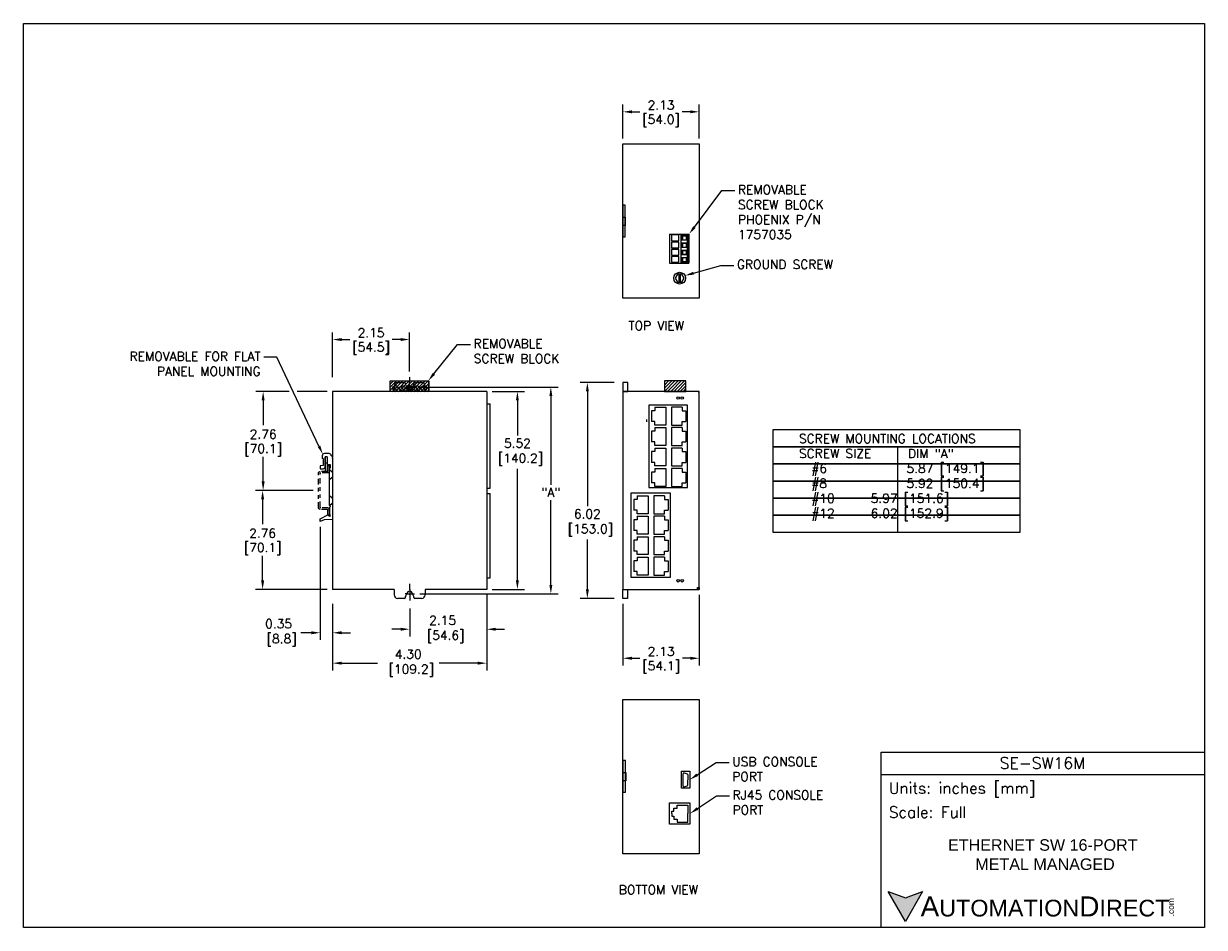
# Model space of a CAD drawing. Extents: x 883.4 to 916.3, y -10.8 to 14.4.
import ezdxf
from ezdxf import colors
from ezdxf.entities.mleader import LeaderData, LeaderLine
from ezdxf.math import Vec2, Vec3

# ---------------------------------------------------------------- set-up
doc = ezdxf.new("R2010")
doc.units = 0
doc.header["$LTSCALE"] = 0.25
doc.header["$MEASUREMENT"] = 0
for name, pattern in [('CENTER', [2, 1.25, -0.25, 0.25, -0.25]), ('HIDDEN', [0.375, 0.25, -0.125]), ('PHANTOM2', [1.25, 0.625, -0.125, 0.125, -0.125, 0.125, -0.125])]:
    doc.linetypes.add(name, pattern=pattern)
doc.layers.get('0').update_dxf_attribs({"linetype": 'CONTINUOUS'})
doc.layers.get('DEFPOINTS').update_dxf_attribs({"linetype": 'CONTINUOUS'})
for name, color, linetype in [('CENTER', 40, 'CENTER'), ('dim', 140, 'CONTINUOUS'), ('dim @ 1', 140, 'CONTINUOUS'), ('HIDDEN', 102, 'HIDDEN'), ('PHANTOM', 130, 'PHANTOM2'), ('SCREW', 9, 'CONTINUOUS'), ('TEXT', 140, 'CONTINUOUS')]:
    doc.layers.add(name, color=color, linetype=linetype)
doc.styles.add('\\M+2ABAC\\M+2A6A11', font='txt')
doc.styles.add('ROMANS', font='romans.shx')
doc.styles.get("Standard").update_dxf_attribs({"font": 'romans.shx'})
doc.dimstyles.get("Standard").update_dxf_attribs({"dimtxt": 0.25, "dimasz": 0.25, "dimexe": 0.2, "dimexo": 0.15, "dimgap": 0.0625, "dimtad": 0, "dimtih": 1, "dimtoh": 1, "dimzin": 0, "dimdsep": 46, "dimtxsty": 'Standard', "dimcen": -0.1, "dimadec": 0, "dimazin": 0, "dimtfac": 1, "dimtofl": 0, "dimtmove": 0, "dimatfit": 3, "dimfxl": 0, "dimtolj": 1, "dimtzin": 0, "dimarcsym": 0})

# ---------------------------------------------------------------- blocks, each defined once
blk = doc.blocks.new('DINRAIL')
at = {"layer": 'PHANTOM'}
for p, q in [((26.116, 9.755), (26.156, 9.755)), ((26.116, 9.595), (26.116, 9.755)), ((26.156, 9.615), (26.156, 9.755)), ((26.156, 9.555), (26.356, 9.555)), ((26.176, 9.595), (26.376, 9.595)), ((26.416, 8.58), (26.416, 9.555)), ((26.376, 8.6), (26.376, 9.535)), ((26.156, 8.58), (26.356, 8.58)), ((26.116, 8.38), (26.116, 8.54)), ((26.116, 8.38), (26.156, 8.38)), ((26.156, 8.38), (26.156, 8.52)), ((26.176, 8.54), (26.376, 8.54))]:
    blk.add_line(p, q, dxfattribs=at)
for centre, radius, start, end in [((26.156, 9.595), 0.04, 180, 270), ((26.176, 9.615), 0.02, 180, 270), ((26.356, 9.535), 0.02, 0, 90), ((26.376, 9.555), 0.04, 0, 90), ((26.156, 8.54), 0.04, 90, 180), ((26.356, 8.6), 0.02, 270, 0), ((26.376, 8.58), 0.04, 270, 0), ((26.176, 8.52), 0.02, 90, 180)]:
    blk.add_arc(centre, radius, start, end, dxfattribs=at)
blk = doc.blocks.new('A$C55AD4271')
at = {"layer": 'PHANTOM'}
blk.add_blockref('DINRAIL', (-26.116, -8.38, -0.007), dxfattribs=at)
blk = doc.blocks.new('*X1')
at = {"color": 0}
for p, q in [((19.086, 21.071), (19.348, 21.332)), ((19.086, 21.159), (19.259, 21.332)), ((19.086, 21.247), (19.171, 21.332)), ((19.136, 21.032), (19.436, 21.332)), ((19.224, 21.032), (19.524, 21.332)), ((19.313, 21.032), (19.613, 21.332)), ((19.401, 21.032), (19.701, 21.332)), ((19.49, 21.032), (19.79, 21.332)), ((19.578, 21.032), (19.878, 21.332)), ((19.666, 21.032), (19.966, 21.332)), ((19.755, 21.032), (20.055, 21.332)), ((19.843, 21.032), (20.143, 21.332)), ((19.932, 21.032), (20.158, 21.259)), ((20.02, 21.032), (20.158, 21.17)), ((20.108, 21.032), (20.158, 21.082))]:
    blk.add_line(p, q, dxfattribs=at)
blk = doc.blocks.new('*X2')
at = {"color": 0}
for p, q in [((14.543, 21.118), (14.758, 21.332)), ((14.543, 21.206), (14.669, 21.332)), ((14.543, 21.295), (14.581, 21.332)), ((14.546, 21.032), (14.846, 21.332)), ((14.634, 21.032), (14.934, 21.332)), ((14.723, 21.032), (15.023, 21.332)), ((14.811, 21.032), (15.111, 21.332)), ((14.899, 21.032), (15.143, 21.276)), ((14.988, 21.032), (15.143, 21.188)), ((15.076, 21.032), (15.143, 21.099))]:
    blk.add_line(p, q, dxfattribs=at)
blk = doc.blocks.new('*D6')
at = {"layer": 'DEFPOINTS', "color": 0}
for p in [(896.281, -1.372, -0.022), (894.131, -1.753, -0.022), (896.281, -2.484)]:
    blk.add_point(p, dxfattribs=at)
at = {"layer": 'dim', "color": 0, "lineweight": -2}
for p, q in [((896.281, -1.522), (896.281, -2.684)), ((894.131, -1.903), (894.131, -2.684)), ((893.881, -2.484), (893.631, -2.484)), ((896.531, -2.484), (896.781, -2.484))]:
    blk.add_line(p, q, dxfattribs=at)
at = {"layer": 'dim', "color": 0}
for points in [[(893.881, -2.442), (893.881, -2.525), (894.131, -2.484)], [(896.531, -2.442), (896.531, -2.525), (896.281, -2.484)]]:
    blk.add_solid(points, dxfattribs=at)
at = {"layer": 'dim', "color": 0, "insert": (895.05, -2.484), "char_height": 0.25, "attachment_point": 5}
blk.add_mtext('\\A1;2.15\\P [54.6]', dxfattribs=at)
blk = doc.blocks.new('*D7')
at = {"layer": 'DEFPOINTS', "color": 0}
for p in [(891.981, -1.622, -0.022), (896.281, -1.372, -0.022), (891.981, -3.43)]:
    blk.add_point(p, dxfattribs=at)
at = {"layer": 'dim', "color": 0, "lineweight": -2}
for p, q in [((896.281, -1.522), (896.281, -3.63)), ((891.981, -1.772), (891.981, -3.63)), ((892.231, -3.43), (893.23, -3.43)), ((896.031, -3.43), (894.95, -3.43))]:
    blk.add_line(p, q, dxfattribs=at)
at = {"layer": 'dim', "color": 0}
for points in [[(892.231, -3.388), (892.231, -3.471), (891.981, -3.43)], [(896.031, -3.388), (896.031, -3.471), (896.281, -3.43)]]:
    blk.add_solid(points, dxfattribs=at)
at = {"layer": 'dim', "color": 0, "insert": (894.09, -3.43), "char_height": 0.25, "attachment_point": 5}
blk.add_mtext('\\A1;4.30\\P [109.2]', dxfattribs=at)
blk = doc.blocks.new('*D8')
at = {"layer": 'DEFPOINTS', "color": 0}
for p in [(891.635, 0.526, -0.022), (891.981, -1.622, -0.022), (891.981, -2.582)]:
    blk.add_point(p, dxfattribs=at)
at = {"layer": 'dim', "color": 0, "lineweight": -2}
for p, q in [((891.635, 0.376), (891.635, -2.782)), ((891.981, -1.772), (891.981, -2.782)), ((891.385, -2.582), (891.095, -2.582)), ((892.231, -2.582), (892.481, -2.582))]:
    blk.add_line(p, q, dxfattribs=at)
at = {"layer": 'dim', "color": 0}
for points in [[(891.385, -2.54), (891.385, -2.624), (891.635, -2.582)], [(892.231, -2.54), (892.231, -2.624), (891.981, -2.582)]]:
    blk.add_solid(points, dxfattribs=at)
at = {"layer": 'dim', "color": 0, "insert": (890.473, -2.582), "char_height": 0.25, "attachment_point": 5}
blk.add_mtext('\\A1;0.35\\P [8.8]', dxfattribs=at)
blk = doc.blocks.new('*D9')
at = {"layer": 'DEFPOINTS', "color": 0}
for p in [(894.241, 4.273, -0.022), (894.268, -1.497, -0.022), (898.07, -1.497)]:
    blk.add_point(p, dxfattribs=at)
at = {"layer": 'dim', "color": 0, "lineweight": -2}
for p, q in [((894.391, 4.273), (898.27, 4.273)), ((898.07, 4.023), (898.07, 1.543)), ((898.07, -1.247), (898.07, 1.121)), ((894.418, -1.497), (898.27, -1.497))]:
    blk.add_line(p, q, dxfattribs=at)
at = {"layer": 'dim', "color": 0}
for points in [[(898.029, 4.023), (898.112, 4.023), (898.07, 4.273)], [(898.029, -1.247), (898.112, -1.247), (898.07, -1.497)]]:
    blk.add_solid(points, dxfattribs=at)
at = {"layer": 'dim', "color": 0, "insert": (898.07, 1.332), "char_height": 0.25, "attachment_point": 5}
blk.add_mtext('\\A1;"A"', dxfattribs=at)
blk = doc.blocks.new('*D10')
at = {"layer": 'DEFPOINTS', "color": 0}
for p in [(894.127, 5.597), (891.981, 4.398, -0.022), (894.127, 4.56)]:
    blk.add_point(p, dxfattribs=at)
at = {"layer": 'dim', "color": 0, "lineweight": -2}
for p, q in [((891.981, 4.548), (891.981, 5.797)), ((894.127, 4.71), (894.127, 5.797)), ((892.231, 5.597), (892.462, 5.597)), ((893.877, 5.597), (893.646, 5.597))]:
    blk.add_line(p, q, dxfattribs=at)
at = {"layer": 'dim', "color": 0}
for points in [[(892.231, 5.639), (892.231, 5.556), (891.981, 5.597)], [(893.877, 5.639), (893.877, 5.556), (894.127, 5.597)]]:
    blk.add_solid(points, dxfattribs=at)
at = {"layer": 'dim', "color": 0, "char_height": 0.25, "attachment_point": 5}
for s, insert in [('\\A1;2.15', (893.054, 5.785)), ('\\A1;[54.5]', (893.054, 5.344))]:
    blk.add_mtext(s, dxfattribs=dict(at, insert=insert))
blk = doc.blocks.new('*D11')
at = {"layer": 'DEFPOINTS', "color": 0}
for p in [(896.281, 4.148, -0.022), (896.281, -1.372, -0.022), (897.137, -1.372)]:
    blk.add_point(p, dxfattribs=at)
at = {"layer": 'dim', "color": 0, "lineweight": -2}
for p, q in [((896.431, 4.148), (897.337, 4.148)), ((897.137, 3.898), (897.137, 2.916)), ((897.137, -1.122), (897.137, 1.993)), ((896.431, -1.372), (897.337, -1.372))]:
    blk.add_line(p, q, dxfattribs=at)
at = {"layer": 'dim', "color": 0}
for points in [[(897.095, 3.898), (897.178, 3.898), (897.137, 4.148)], [(897.095, -1.122), (897.178, -1.122), (897.137, -1.372)]]:
    blk.add_solid(points, dxfattribs=at)
at = {"layer": 'dim', "color": 0, "insert": (897.137, 2.455), "char_height": 0.25, "attachment_point": 5}
blk.add_mtext('\\A1;5.52\\P [140.2]', dxfattribs=at)
blk = doc.blocks.new('*D5')
at = {"layer": 'DEFPOINTS', "color": 0}
for p in [(890.042, 4.148), (891.981, 4.148, -0.022), (891.59, 1.388, -0.022)]:
    blk.add_point(p, dxfattribs=at)
at = {"layer": 'dim', "color": 0, "lineweight": -2}
for p, q in [((890.77, 4.148), (889.842, 4.148)), ((891.831, 4.148), (890.994, 4.148)), ((890.042, 3.898), (890.042, 3.209)), ((890.042, 1.638), (890.042, 2.328)), ((891.44, 1.388), (889.842, 1.388))]:
    blk.add_line(p, q, dxfattribs=at)
at = {"layer": 'dim', "color": 0}
for points in [[(890, 3.898), (890.084, 3.898), (890.042, 4.148)], [(890, 1.638), (890.084, 1.638), (890.042, 1.388)]]:
    blk.add_solid(points, dxfattribs=at)
at = {"layer": 'dim', "color": 0, "char_height": 0.25, "attachment_point": 5}
for s, insert in [('\\A1;2.76', (890.042, 2.956)), ('\\A1;[70.1]', (890.042, 2.515))]:
    blk.add_mtext(s, dxfattribs=dict(at, insert=insert))
blk = doc.blocks.new('*D12')
at = {"layer": 'DEFPOINTS', "color": 0}
for p in [(890.028, 1.388), (891.59, 1.388, -0.022), (891.981, -1.372, -0.022)]:
    blk.add_point(p, dxfattribs=at)
at = {"layer": 'dim', "color": 0, "lineweight": -2}
for p, q in [((891.44, 1.388), (889.828, 1.388)), ((890.028, 1.138), (890.028, 0.449)), ((890.028, -1.122), (890.028, -0.432)), ((891.831, -1.372), (889.828, -1.372))]:
    blk.add_line(p, q, dxfattribs=at)
at = {"layer": 'dim', "color": 0}
for points in [[(889.986, 1.138), (890.07, 1.138), (890.028, 1.388)], [(889.986, -1.122), (890.07, -1.122), (890.028, -1.372)]]:
    blk.add_solid(points, dxfattribs=at)
at = {"layer": 'dim', "color": 0, "char_height": 0.25, "attachment_point": 5}
for s, insert in [('\\A1;2.76', (890.028, 0.196)), ('\\A1;[70.1]', (890.028, -0.245))]:
    blk.add_mtext(s, dxfattribs=dict(at, insert=insert))
blk = doc.blocks.new('*D13')
at = {"layer": 'DEFPOINTS', "color": 0}
for p in [(899.985, 4.398, 44.916), (899.089, -1.625), (899.985, -1.625, -0.022)]:
    blk.add_point(p, dxfattribs=at)
at = {"layer": 'dim', "color": 0, "lineweight": -2}
for p, q in [((899.835, 4.398), (898.889, 4.398)), ((899.089, 4.148), (899.089, 0.945)), ((899.089, -1.375), (899.089, 0.022)), ((899.835, -1.625), (898.889, -1.625))]:
    blk.add_line(p, q, dxfattribs=at)
at = {"layer": 'dim', "color": 0}
for points in [[(899.048, 4.148), (899.131, 4.148), (899.089, 4.398)], [(899.048, -1.375), (899.131, -1.375), (899.089, -1.625)]]:
    blk.add_solid(points, dxfattribs=at)
at = {"layer": 'dim', "color": 0, "insert": (899.089, 0.483), "char_height": 0.25, "attachment_point": 5}
blk.add_mtext('\\A1;6.02\\P [153.0]', dxfattribs=at)
blk = doc.blocks.new('*D14')
at = {"layer": 'DEFPOINTS', "color": 0}
for p in [(900.082, -1.624, -0.022), (902.212, -1.372, -0.022), (902.212, -3.293)]:
    blk.add_point(p, dxfattribs=at)
at = {"layer": 'dim', "color": 0, "lineweight": -2}
for p, q in [((902.212, -1.522), (902.212, -3.493)), ((900.082, -1.774), (900.082, -3.493)), ((900.332, -3.293), (900.555, -3.293)), ((901.962, -3.293), (901.74, -3.293))]:
    blk.add_line(p, q, dxfattribs=at)
at = {"layer": 'dim', "color": 0}
for points in [[(900.332, -3.251), (900.332, -3.335), (900.082, -3.293)], [(901.962, -3.251), (901.962, -3.335), (902.212, -3.293)]]:
    blk.add_solid(points, dxfattribs=at)
at = {"layer": 'dim', "color": 0, "char_height": 0.25, "attachment_point": 5}
for s, insert in [('\\A1;2.13', (901.147, -3.105)), ('\\A1;[54.1]', (901.147, -3.546))]:
    blk.add_mtext(s, dxfattribs=dict(at, insert=insert))
blk = doc.blocks.new('*D4')
at = {"layer": 'DEFPOINTS', "color": 0}
for p in [(902.208, 11.949), (900.082, 11.054, -0.022), (902.208, 11.054, -0.022)]:
    blk.add_point(p, dxfattribs=at)
at = {"layer": 'dim', "color": 0, "lineweight": -2}
for p, q in [((900.082, 11.204), (900.082, 12.149)), ((900.332, 11.949), (900.553, 11.949)), ((901.958, 11.949), (901.738, 11.949)), ((902.208, 11.204), (902.208, 12.149))]:
    blk.add_line(p, q, dxfattribs=at)
at = {"layer": 'dim', "color": 0}
for points in [[(900.332, 11.991), (900.332, 11.908), (900.082, 11.949)], [(901.958, 11.991), (901.958, 11.908), (902.208, 11.949)]]:
    blk.add_solid(points, dxfattribs=at)
at = {"layer": 'dim', "color": 0, "char_height": 0.25, "attachment_point": 5}
for s, insert in [('\\A1;2.13', (901.145, 12.137)), ('\\A1;[54.0]', (901.145, 11.696))]:
    blk.add_mtext(s, dxfattribs=dict(at, insert=insert))

msp = doc.modelspace()

# ---------------------------------------------------------------- hatches: boundary and pattern name
at = {"layer": 'TEXT'}
msp.add_hatch(color=256, dxfattribs=at).paths.add_polyline_path([(908.442, -9.803), (907.962, -9.978), (907.482, -9.803), (907.962, -10.635)])

# ---------------------------------------------------------------- linework, layer by layer
at = {"color": 7, "linetype": 'Continuous', "lineweight": 15}
for p, q in [((901.384, 8.535, -0.022), (901.384, 7.732, -0.022)), ((901.384, 8.535, -0.022), (901.699, 8.535, -0.022)), ((901.645, 8.515, -0.022), (901.438, 8.515, -0.022)), ((901.438, 8.515, -0.022), (901.438, 8.354, -0.022)), ((901.438, 8.354, -0.022), (901.645, 8.354, -0.022)), ((901.645, 8.314, -0.022), (901.438, 8.314, -0.022)), ((901.438, 8.314, -0.022), (901.438, 8.153, -0.022)), ((901.645, 8.354, -0.022), (901.645, 8.515, -0.022)), ((901.645, 8.153, -0.022), (901.645, 8.314, -0.022)), ((901.699, 8.535, -0.022), (901.699, 7.732, -0.022)), ((901.699, 8.535, -0.022), (901.87, 8.535, -0.022)), ((901.857, 8.488, -0.022), (901.713, 8.488, -0.022)), ((901.713, 8.488, -0.022), (901.713, 8.378, -0.022)), ((901.74, 8.484, -0.022), (901.713, 8.488, -0.022)), ((901.74, 8.382, -0.022), (901.713, 8.378, -0.022)), ((901.713, 8.378, -0.022), (901.857, 8.378, -0.022)), ((901.713, 8.284, -0.022), (901.713, 8.175, -0.022)), ((901.857, 8.284, -0.022), (901.713, 8.284, -0.022)), ((901.74, 8.28, -0.022), (901.713, 8.284, -0.022)), ((901.857, 8.484, -0.022), (901.74, 8.484, -0.022)), ((901.74, 8.484, -0.022), (901.74, 8.382, -0.022)), ((901.74, 8.382, -0.022), (901.857, 8.382, -0.022)), ((901.857, 8.28, -0.022), (901.74, 8.28, -0.022)), ((901.74, 8.28, -0.022), (901.74, 8.178, -0.022)), ((901.857, 8.378, -0.022), (901.857, 8.488, -0.022)), ((901.857, 8.175, -0.022), (901.857, 8.284, -0.022)), ((901.87, 8.535, -0.022), (901.87, 7.732, -0.022)), ((901.87, 8.535, -0.022), (901.888, 8.535, -0.022)), ((901.888, 8.535, -0.022), (901.888, 7.732, -0.022)), ((901.888, 8.535, -0.022), (901.924, 8.535, -0.022)), ((901.924, 8.535, -0.022), (901.924, 7.732, -0.022)), ((901.438, 8.153, -0.022), (901.645, 8.153, -0.022)), ((901.438, 8.113, -0.022), (901.438, 7.953, -0.022)), ((901.645, 8.113, -0.022), (901.438, 8.113, -0.022)), ((901.438, 7.953, -0.022), (901.645, 7.953, -0.022)), ((901.438, 7.912, -0.022), (901.438, 7.752, -0.022)), ((901.645, 7.912, -0.022), (901.438, 7.912, -0.022)), ((901.645, 7.953, -0.022), (901.645, 8.113, -0.022)), ((901.645, 7.752, -0.022), (901.645, 7.912, -0.022)), ((901.74, 8.178, -0.022), (901.713, 8.175, -0.022)), ((901.713, 8.175, -0.022), (901.857, 8.175, -0.022)), ((901.857, 8.08, -0.022), (901.713, 8.08, -0.022)), ((901.713, 8.08, -0.022), (901.713, 7.971, -0.022)), ((901.74, 8.076, -0.022), (901.713, 8.08, -0.022)), ((901.74, 7.975, -0.022), (901.713, 7.971, -0.022)), ((901.713, 7.971, -0.022), (901.857, 7.971, -0.022)), ((901.74, 8.178, -0.022), (901.857, 8.178, -0.022)), ((901.857, 8.076, -0.022), (901.74, 8.076, -0.022)), ((901.74, 8.076, -0.022), (901.74, 7.975, -0.022)), ((901.74, 7.975, -0.022), (901.857, 7.975, -0.022)), ((901.857, 7.971, -0.022), (901.857, 8.08, -0.022)), ((901.384, 7.732, -0.022), (901.699, 7.732, -0.022)), ((901.438, 7.752, -0.022), (901.645, 7.752, -0.022)), ((901.699, 7.732, -0.022), (901.87, 7.732, -0.022)), ((901.857, 7.876, -0.022), (901.713, 7.876, -0.022)), ((901.713, 7.876, -0.022), (901.713, 7.767, -0.022)), ((901.74, 7.872, -0.022), (901.713, 7.876, -0.022)), ((901.74, 7.771, -0.022), (901.713, 7.767, -0.022)), ((901.713, 7.767, -0.022), (901.857, 7.767, -0.022)), ((901.857, 7.872, -0.022), (901.74, 7.872, -0.022)), ((901.74, 7.872, -0.022), (901.74, 7.771, -0.022)), ((901.74, 7.771, -0.022), (901.857, 7.771, -0.022)), ((901.857, 7.767, -0.022), (901.857, 7.876, -0.022)), ((901.87, 7.732, -0.022), (901.888, 7.732, -0.022)), ((901.888, 7.732, -0.022), (901.924, 7.732, -0.022))]:
    msp.add_line(p, q, dxfattribs=at)
for p, q in [((893.696, 4.148, -0.022), (893.696, 4.298, -0.022)), ((893.796, 4.398, -0.022), (893.99, 4.398, -0.022)), ((894.015, 4.373, -0.022), (894.015, 4.354, -0.022)), ((894.018, 4.343, -0.022), (894.055, 4.273, -0.022)), ((894.242, 4.343, -0.022), (894.205, 4.273, -0.022)), ((894.245, 4.373, -0.022), (894.245, 4.354, -0.022)), ((894.27, 4.398, -0.022), (894.464, 4.398, -0.022)), ((894.564, 4.148, -0.022), (894.564, 4.298, -0.022)), ((891.981, 4.148, -0.022), (891.981, -1.372, -0.022)), ((893.696, 4.148, -0.022), (891.981, 4.148, -0.022)), ((896.281, 4.148, -0.022), (894.564, 4.148, -0.022)), ((896.281, 4.148, -0.022), (896.281, -1.372, -0.022)), ((901.82, 4.148), (901.67, 4.148)), ((896.281, 3.805, -0.022), (896.381, 3.805, -0.022)), ((896.281, 3.805, -0.022), (896.381, 3.805, -0.022)), ((896.381, 1.453, -0.022), (896.381, 3.805, -0.022)), ((896.381, 3.161, -0.022), (896.381, 3.805, -0.022)), ((900.975, 3.711), (901.275, 3.711)), ((900.975, 3.711), (900.975, 3.611)), ((901.275, 3.711), (901.275, 3.211)), ((901.734, 3.711), (901.434, 3.711)), ((901.434, 3.711), (901.434, 3.211)), ((901.734, 3.711), (901.734, 3.611)), ((900.975, 3.611), (900.875, 3.611)), ((900.875, 3.611), (900.875, 3.311)), ((900.975, 3.311), (900.875, 3.311)), ((900.975, 3.211), (900.975, 3.311)), ((901.734, 3.611), (901.834, 3.611)), ((901.734, 3.211), (901.734, 3.311)), ((901.734, 3.311), (901.834, 3.311)), ((901.834, 3.611), (901.834, 3.311)), ((896.381, 2.356, -0.022), (896.381, 3.161, -0.022)), ((900.875, 3.041), (900.875, 2.741)), ((900.975, 3.041), (900.875, 3.041)), ((901.275, 3.211), (900.975, 3.211)), ((900.975, 3.141), (900.975, 3.041)), ((900.975, 3.141), (901.275, 3.141)), ((901.275, 3.141), (901.275, 2.641)), ((901.434, 3.211), (901.734, 3.211)), ((901.434, 3.141), (901.434, 2.641)), ((901.734, 3.141), (901.434, 3.141)), ((901.734, 3.141), (901.734, 3.041)), ((901.734, 3.041), (901.834, 3.041)), ((901.834, 3.041), (901.834, 2.741)), ((900.975, 2.741), (900.875, 2.741)), ((900.975, 2.641), (900.975, 2.741)), ((901.275, 2.641), (900.975, 2.641)), ((901.434, 2.641), (901.734, 2.641)), ((901.734, 2.741), (901.834, 2.741)), ((901.734, 2.641), (901.734, 2.741)), ((891.69, 2.356, -0.022), (891.69, 2.278, -0.022)), ((891.882, 2.416, -0.022), (891.75, 2.416, -0.022)), ((891.833, 2.329, -0.022), (891.773, 2.329, -0.022)), ((891.773, 2.051, -0.022), (891.773, 2.329, -0.022)), ((891.773, 2.329, -0.022), (891.773, 1.921, -0.022)), ((891.833, 2.329, -0.022), (891.833, 2.113, -0.022)), ((891.833, 2.329, -0.022), (891.833, 1.921, -0.022)), ((891.942, 2.356, -0.022), (891.981, 2.356, -0.014)), ((900.875, 2.471), (900.875, 2.171)), ((900.975, 2.471), (900.875, 2.471)), ((900.975, 2.571), (900.975, 2.471)), ((900.975, 2.571), (901.275, 2.571)), ((901.275, 2.571), (901.275, 2.071)), ((901.434, 2.571), (901.434, 2.071)), ((901.734, 2.571), (901.434, 2.571)), ((901.734, 2.571), (901.734, 2.471)), ((901.734, 2.471), (901.834, 2.471)), ((901.834, 2.471), (901.834, 2.171)), ((891.714, 2.085, -0.022), (891.635, 2.07, -0.022)), ((891.635, 2.07, -0.022), (891.635, 1.991, -0.022)), ((891.635, 1.991, -0.022), (891.713, 1.991, -0.022)), ((891.714, 2.278, -0.022), (891.69, 2.278, -0.022)), ((891.714, 2.278, -0.022), (891.714, 2.085, -0.022)), ((891.773, 2.16, -0.022), (891.833, 2.16, -0.022)), ((891.833, 2.113, -0.022), (891.91, 2.113, -0.022)), ((891.89, 0.972, -0.022), (891.89, 2.007, -0.022)), ((891.91, 2.007, -0.022), (891.89, 2.007, -0.022)), ((891.91, 2.113, -0.022), (891.91, 2.007, -0.022)), ((891.981, 2.276, -0.007), (891.981, 2.296, -0.007)), ((891.981, 2.076, -0.007), (891.981, 0.696, -0.007)), ((900.975, 2.171), (900.875, 2.171)), ((900.975, 2.071), (900.975, 2.171)), ((901.275, 2.071), (900.975, 2.071)), ((900.975, 2.001), (900.975, 1.901)), ((900.975, 2.001), (901.275, 2.001)), ((901.275, 2.001), (901.275, 1.501)), ((901.434, 2.071), (901.734, 2.071)), ((901.434, 2.001), (901.434, 1.501)), ((901.734, 2.001), (901.434, 2.001)), ((901.734, 2.171), (901.834, 2.171)), ((901.734, 2.071), (901.734, 2.171)), ((901.734, 2.001), (901.734, 1.901)), ((891.773, 1.921, -0.022), (891.833, 1.921, -0.022)), ((900.875, 1.901), (900.875, 1.601)), ((900.975, 1.901), (900.875, 1.901)), ((901.734, 1.901), (901.834, 1.901)), ((901.834, 1.901), (901.834, 1.601)), ((896.281, 1.453, -0.022), (896.381, 1.453, -0.022)), ((900.975, 1.601), (900.875, 1.601)), ((900.975, 1.501), (900.975, 1.601)), ((901.275, 1.501), (900.975, 1.501)), ((901.434, 1.501), (901.734, 1.501)), ((901.734, 1.601), (901.834, 1.601)), ((901.734, 1.501), (901.734, 1.601)), ((896.281, 1.306, -0.022), (896.381, 1.306, -0.022)), ((896.281, 1.306, -0.022), (896.381, 1.306, -0.022)), ((896.381, -1.046, -0.022), (896.381, 1.306, -0.022)), ((896.381, 0.661, -0.022), (896.381, 1.306, -0.022)), ((900.483, 1.138, -0.006), (900.383, 1.138, -0.006)), ((900.383, 1.138, -0.006), (900.383, 0.838, -0.006)), ((900.483, 1.238, -0.006), (900.783, 1.238, -0.006)), ((900.483, 1.238, -0.006), (900.483, 1.138, -0.006)), ((900.783, 1.238, -0.006), (900.783, 0.738, -0.006)), ((901.242, 1.238, -0.006), (900.942, 1.238, -0.006)), ((900.942, 1.238, -0.006), (900.942, 0.738, -0.006)), ((901.242, 1.238, -0.006), (901.242, 1.138, -0.006)), ((901.242, 1.138, -0.006), (901.342, 1.138, -0.006)), ((901.342, 1.138, -0.006), (901.342, 0.838, -0.006)), ((891.635, 0.593, -0.022), (891.845, 0.705, -0.022)), ((891.845, 0.705, -0.022), (891.89, 0.66, -0.022)), ((891.89, 0.972, -0.022), (891.922, 0.942, -0.022)), ((891.922, 0.942, -0.022), (891.89, 0.912, -0.022)), ((891.89, 0.912, -0.022), (891.89, 0.715, -0.022)), ((891.89, 0.715, -0.022), (891.917, 0.687, -0.022)), ((891.917, 0.687, -0.022), (891.89, 0.66, -0.022)), ((896.381, -0.144, -0.022), (896.381, 0.661, -0.022)), ((900.483, 0.838, -0.006), (900.383, 0.838, -0.006)), ((900.483, 0.738, -0.006), (900.483, 0.838, -0.006)), ((900.783, 0.738, -0.006), (900.483, 0.738, -0.006)), ((900.483, 0.668, -0.006), (900.483, 0.568, -0.006)), ((900.483, 0.668, -0.006), (900.783, 0.668, -0.006)), ((900.783, 0.668, -0.006), (900.783, 0.168, -0.006)), ((900.942, 0.738, -0.006), (901.242, 0.738, -0.006)), ((900.942, 0.668, -0.006), (900.942, 0.168, -0.006)), ((901.242, 0.668, -0.006), (900.942, 0.668, -0.006)), ((901.242, 0.738, -0.006), (901.242, 0.838, -0.006)), ((901.242, 0.838, -0.006), (901.342, 0.838, -0.006)), ((901.242, 0.668, -0.006), (901.242, 0.568, -0.006)), ((891.635, 0.526, -0.022), (891.635, 0.593, -0.022)), ((891.745, 0.566, -0.022), (891.635, 0.526, -0.022)), ((891.981, 0.578, -0.022), (891.745, 0.566, -0.022)), ((900.383, 0.568, -0.006), (900.383, 0.268, -0.006)), ((900.483, 0.568, -0.006), (900.383, 0.568, -0.006)), ((901.242, 0.568, -0.006), (901.342, 0.568, -0.006)), ((901.342, 0.568, -0.006), (901.342, 0.268, -0.006)), ((900.483, 0.268, -0.006), (900.383, 0.268, -0.006)), ((900.483, 0.168, -0.006), (900.483, 0.268, -0.006)), ((900.783, 0.168, -0.006), (900.483, 0.168, -0.006)), ((900.483, 0.098, -0.006), (900.483, -0.002, -0.006)), ((900.483, 0.098, -0.006), (900.783, 0.098, -0.006)), ((900.783, 0.098, -0.006), (900.783, -0.402, -0.006)), ((900.942, 0.168, -0.006), (901.242, 0.168, -0.006)), ((900.942, 0.098, -0.006), (900.942, -0.402, -0.006)), ((901.242, 0.098, -0.006), (900.942, 0.098, -0.006)), ((901.242, 0.268, -0.006), (901.342, 0.268, -0.006)), ((901.242, 0.168, -0.006), (901.242, 0.268, -0.006)), ((901.242, 0.098, -0.006), (901.242, -0.002, -0.006)), ((900.383, -0.002, -0.006), (900.383, -0.302, -0.006)), ((900.483, -0.002, -0.006), (900.383, -0.002, -0.006)), ((900.483, -0.302, -0.006), (900.383, -0.302, -0.006)), ((900.483, -0.402, -0.006), (900.483, -0.302, -0.006)), ((901.242, -0.002, -0.006), (901.342, -0.002, -0.006)), ((901.242, -0.302, -0.006), (901.342, -0.302, -0.006)), ((901.242, -0.402, -0.006), (901.242, -0.302, -0.006)), ((901.342, -0.002, -0.006), (901.342, -0.302, -0.006)), ((900.383, -0.572, -0.006), (900.383, -0.872, -0.006)), ((900.483, -0.572, -0.006), (900.383, -0.572, -0.006)), ((900.783, -0.402, -0.006), (900.483, -0.402, -0.006)), ((900.483, -0.472, -0.006), (900.483, -0.572, -0.006)), ((900.483, -0.472, -0.006), (900.783, -0.472, -0.006)), ((900.783, -0.472, -0.006), (900.783, -0.972, -0.006)), ((900.942, -0.402, -0.006), (901.242, -0.402, -0.006)), ((900.942, -0.472, -0.006), (900.942, -0.972, -0.006)), ((901.242, -0.472, -0.006), (900.942, -0.472, -0.006)), ((901.242, -0.472, -0.006), (901.242, -0.572, -0.006)), ((901.242, -0.572, -0.006), (901.342, -0.572, -0.006)), ((901.342, -0.572, -0.006), (901.342, -0.872, -0.006)), ((900.483, -0.872, -0.006), (900.383, -0.872, -0.006)), ((900.483, -0.972, -0.006), (900.483, -0.872, -0.006)), ((900.783, -0.972, -0.006), (900.483, -0.972, -0.006)), ((900.942, -0.972, -0.006), (901.242, -0.972, -0.006)), ((901.242, -0.872, -0.006), (901.342, -0.872, -0.006)), ((901.242, -0.972, -0.006), (901.242, -0.872, -0.006)), ((896.281, -1.046, -0.022), (896.381, -1.046, -0.022)), ((893.697, -1.372, -0.022), (891.981, -1.372, -0.022)), ((893.697, -1.372, -0.022), (893.697, -1.522, -0.022)), ((893.991, -1.622, -0.022), (893.797, -1.622, -0.022)), ((894.016, -1.597, -0.022), (894.016, -1.578, -0.022)), ((894.019, -1.566, -0.022), (894.056, -1.497, -0.022)), ((894.243, -1.566, -0.022), (894.206, -1.497, -0.022)), ((894.246, -1.597, -0.022), (894.246, -1.578, -0.022)), ((894.465, -1.622, -0.022), (894.271, -1.622, -0.022)), ((896.281, -1.372, -0.022), (894.565, -1.372, -0.022)), ((894.565, -1.372, -0.022), (894.565, -1.522, -0.022)), ((901.755, -6.523, -0.029), (901.755, -6.848, -0.029)), ((901.881, -6.527, -0.029), (901.797, -6.495, -0.029)), ((901.897, -6.825, -0.029), (901.899, -6.554, -0.029)), ((901.793, -6.877, -0.029), (901.875, -6.855, -0.029)), ((901.445, -7.624, -0.022), (901.445, -7.559, -0.022)), ((901.445, -7.559, -0.022), (901.5, -7.559, -0.022)), ((901.5, -7.559, -0.022), (901.5, -7.474, -0.022)), ((901.5, -7.474, -0.022), (901.599, -7.474, -0.022)), ((901.599, -7.474, -0.022), (901.599, -7.389, -0.022)), ((901.599, -7.389, -0.022), (901.888, -7.389, -0.022)), ((901.888, -7.389, -0.022), (901.888, -7.627, -0.022)), ((901.445, -7.628, -0.022), (901.445, -7.694, -0.022)), ((901.445, -7.694, -0.022), (901.5, -7.694, -0.022)), ((901.5, -7.694, -0.022), (901.5, -7.779, -0.022)), ((901.5, -7.779, -0.022), (901.599, -7.779, -0.022)), ((901.599, -7.779, -0.022), (901.599, -7.863, -0.022)), ((901.599, -7.863, -0.022), (901.888, -7.863, -0.022)), ((901.888, -7.863, -0.022), (901.888, -7.625, -0.022))]:
    msp.add_line(p, q)
for points, elevation in [([(900.082, 11.054), (902.208, 11.054), (902.208, 6.749), (900.082, 6.749)], -0.022), ([(900.082, 8.464), (900.145, 8.464), (900.145, 9.341), (900.082, 9.341)], -0.022), ([(901.601, 7.418), (901.539, 7.309), (901.601, 7.201), (901.726, 7.201), (901.789, 7.309), (901.726, 7.418)], -0.022), ([(900.082, 4.148), (900.218, 4.148), (900.218, 4.397), (900.082, 4.397)], -0.022), ([(902.212, -1.372), (902.212, 4.148), (900.082, 4.148), (900.082, -1.372)], -0.022), ([(902.212, 4.148), (902.19, 4.148), (902.19, 4.124), (902.212, 4.124)], -0.022), ([(902.212, -1.372), (902.158, -1.372), (902.158, -1.318), (902.212, -1.318)], -0.022), ([(900.082, -1.372), (900.208, -1.372), (900.208, -1.624), (900.082, -1.624)], -0.022), ([(900.082, -4.446), (902.208, -4.446), (902.208, -8.751), (900.082, -8.751)], -0.022), ([(900.082, -7.024), (900.157, -7.024), (900.157, -6.149), (900.082, -6.149)], -0.022), ([(901.714, -6.439), (901.946, -6.439), (901.946, -6.92), (901.714, -6.92)], -0.029), ([(901.377, -7.327), (901.947, -7.327), (901.947, -7.925), (901.377, -7.925)], -0.022)]:
    msp.add_lwpolyline(points, close=True, dxfattribs=dict(elevation=elevation))
for points in [[(901.882, 3.771), (900.807, 3.771), (900.807, 1.473), (901.882, 1.473)], [(901.408, 1.316), (900.306, 1.316), (900.306, -1.032), (901.408, -1.032)]]:
    msp.add_lwpolyline(points, close=True)
for centre, radius in [((901.664, 7.309, -0.022), 0.165), ((901.624, 3.966), 0.0359), ((901.735, 3.966), 0.0359), ((901.624, -1.131), 0.0359), ((901.735, -1.131), 0.0359)]:
    msp.add_circle(centre, radius)
for centre, radius, start, end in [((893.796, 4.298, -0.022), 0.1, 90, 180), ((893.99, 4.373, -0.022), 0.025, 0, 90), ((894.04, 4.354, -0.022), 0.025, 180, 208.0725), ((894.22, 4.354, -0.022), 0.025, 331.9275, 0), ((894.27, 4.373, -0.022), 0.025, 90, 180), ((894.464, 4.298, -0.022), 0.1, 0, 90), ((894.13, 4.273, -0.022), 0.075, 180, 0), ((891.75, 2.356, -0.022), 0.06, 90, 180), ((891.882, 2.356, -0.022), 0.06, 0, 90), ((891.713, 2.051, -0.022), 0.06, 270, 0), ((893.797, -1.522, -0.022), 0.1, 180, 270), ((893.991, -1.597, -0.022), 0.025, 270, 0), ((894.041, -1.578, -0.022), 0.025, 151.9275, 180), ((894.131, -1.497, -0.022), 0.075, 0, 180), ((894.221, -1.578, -0.022), 0.025, 0, 28.0725), ((894.271, -1.597, -0.022), 0.025, 180, 270), ((894.465, -1.522, -0.022), 0.1, 270, 0), ((901.785, -6.523, -0.029), 0.03, 66.5825, 180), ((901.869, -6.555, -0.029), 0.03, 1.7366, 66.5825), ((901.785, -6.848, -0.029), 0.03, 180, 284.9238), ((901.867, -6.826, -0.029), 0.03, 284.9238, 1.7366)]:
    msp.add_arc(centre, radius, start, end)
at = {"layer": 'CENTER'}
for p, q in [((893.559, 5.202, -0.01), (893.489, 5.202, -0.01)), ((894.127, 4.145), (894.127, 4.56)), ((894.127, 4.552), (894.127, 4.445)), ((894.056, 4.273, -0.022), (894.031, 4.273, -0.022)), ((894.056, 4.273, -0.022), (894.241, 4.273, -0.022)), ((900.737, 3.364, 44.916), (900.737, 3.305, 44.916)), ((894.131, -1.372, -0.022), (894.131, -1.213, -0.022)), ((894.056, -1.497, -0.022), (894.006, -1.497, -0.022)), ((894.056, -1.497, -0.022), (894.268, -1.497, -0.022)), ((894.131, -1.372, -0.022), (894.131, -1.753, -0.022))]:
    msp.add_line(p, q, dxfattribs=at)
at = {"layer": 'DEFPOINTS'}
msp.add_lwpolyline([(883.359, 14.41), (916.305, 14.41), (916.305, -10.8), (883.359, -10.8)], close=True, dxfattribs=at)
at = {"layer": 'DEFPOINTS', "elevation": -0.022}
for points in [[(900.082, 9.007), (900.146, 9.007), (900.146, 8.776), (900.082, 8.776)], [(901.653, 7.417), (901.676, 7.417), (901.676, 7.202), (901.653, 7.202)], [(900.083, -6.476), (900.158, -6.476), (900.158, -6.713), (900.083, -6.713)]]:
    msp.add_lwpolyline(points, close=True, dxfattribs=at)
at = {"layer": 'HIDDEN'}
for p, q in [((891.89, 1.968, -0.022), (891.981, 1.899, -0.022)), ((891.895, 1.692, -0.022), (891.981, 1.761, -0.022)), ((891.89, 1.243, -0.022), (891.981, 1.174, -0.022)), ((891.895, 0.967, -0.022), (891.981, 1.036, -0.022))]:
    msp.add_line(p, q, dxfattribs=at)
at = {"layer": 'SCREW'}
for p, q in [((893.591, 4.445), (894.663, 4.445, 0.03)), ((893.591, 4.145), (893.591, 4.445)), ((893.772, 4.172, 0.03), (893.689, 4.297, 0.03)), ((893.972, 4.172, 0.04), (893.889, 4.297, 0.04)), ((894.172, 4.172, 0.04), (894.089, 4.297, 0.04)), ((894.372, 4.172, 0.03), (894.289, 4.297, 0.03)), ((894.572, 4.172, 0.04), (894.489, 4.297, 0.04)), ((894.663, 4.145), (894.663, 4.445))]:
    msp.add_line(p, q, dxfattribs=at)
for points in [[(893.591, 4.445), (894.663, 4.445), (894.663, 4.145), (893.591, 4.145)], [(901.237, 4.148), (901.837, 4.148), (901.837, 4.448), (901.237, 4.448)]]:
    msp.add_lwpolyline(points, close=True, dxfattribs=at)
for centre in [(893.73, 4.234, 0.03), (893.93, 4.234, 0.03), (894.13, 4.234, 0.03), (894.33, 4.234, 0.03), (894.53, 4.234, 0.03)]:
    msp.add_circle(centre, 0.075, dxfattribs=at)
at = {"layer": 'TEXT'}
for p, q in [((905.896, 3.08), (905.444, 3.08)), ((905.896, 2.603), (905.444, 2.603)), ((907.743, 2.6), (907.743, 0.221)), ((907.29, -6.533), (916.305, -6.533))]:
    msp.add_line(p, q, dxfattribs=at)
for points in [[(904.268, 2.603), (911.161, 2.603), (911.161, 3.08), (904.268, 3.08)], [(904.268, 2.127), (911.161, 2.127), (911.161, 2.603), (904.268, 2.603)], [(904.268, 1.65), (911.161, 1.65), (911.161, 2.127), (904.268, 2.127)], [(904.268, 1.174), (911.161, 1.174), (911.161, 1.65), (904.268, 1.65)], [(904.268, 0.697), (911.161, 0.697), (911.161, 1.174), (904.268, 1.174)], [(904.268, 0.221), (911.161, 0.221), (911.161, 0.697), (904.268, 0.697)], [(907.29, -10.8), (907.29, -5.912), (916.305, -5.912), (916.305, -10.8)], [(908.442, -9.803), (907.962, -10.635), (907.482, -9.803), (907.962, -9.978)]]:
    msp.add_lwpolyline(points, close=True, dxfattribs=at)

# ---------------------------------------------------------------- block references
at = {"xscale": -1}
msp.add_blockref('A$C55AD4271', (891.89, 0.701, -0.015), dxfattribs=at)
at = {"layer": 'SCREW', "linetype": 'Continuous'}
for name, p in [('*X1', (874.505, -16.89, 0.02)), ('*X2', (886.694, -16.88, 0.04))]:
    msp.add_blockref(name, p, dxfattribs=at)

# ---------------------------------------------------------------- texts
at = {"layer": 'TEXT', "char_height": 0.25, "attachment_point": 1}
for s, insert in [('TOP VIEW', (900.237, 6.109, -0.022)), ('SCREW MOUNTING LOCATIONS\\PSCREW SIZE      DIM "A"\\P  #6^I^I^I5.87 [149.1]\\P  #8^I^I^I5.92 [150.4]\\P  #10^I^I5.97 [151.6]\\P  #12^I^I6.02 [152.9]', (904.994, 2.96)), ('BOTTOM VIEW', (899.966, -9.626, -0.022))]:
    msp.add_mtext(s, dxfattribs=dict(at, insert=insert))
at = {"layer": 'TEXT', "linetype": 'Continuous', "insert": (911.783, -6.218), "char_height": 0.3214, "width": 6.04988, "attachment_point": 5, "style": 'ROMANS'}
msp.add_mtext('SE-SW16M', dxfattribs=at)
at = {"layer": 'TEXT', "attachment_point": 4}
for s, insert, char_height, width, style in [(' Units: inches [mm]', (907.29, -6.965), 0.31073, 9.01587, 'ROMANS'), (' Scale: Full', (907.29, -7.587), 0.31073, 9.01587, 'ROMANS'), ('{\\fArial|b0|i0|c0|p34;     \\H1.2x;A\\H0.8333x;UTOMATION\\H1.2x;D\\H0.8333x;IRECT}', (907.482, -10.219), 0.4661, 7.89561, '\\M+2ABAC\\M+2A6A11')]:
    msp.add_mtext(s, dxfattribs=dict(at, insert=insert, char_height=char_height, width=width, style=style))
at = {"layer": 'TEXT', "linetype": 'Continuous', "insert": (911.797, -8.772), "char_height": 0.3214, "width": 6.8672, "attachment_point": 5}
msp.add_mtext('{\\fArial|b0|i0|c0|p34;ETHERNET SW 16-PORT\\P METAL MANAGED}', dxfattribs=at)
at = {"layer": 'TEXT', "insert": (915.289, -10.492), "char_height": 0.1678, "width": 0.49724, "attachment_point": 1, "rotation": 90, "style": '\\M+2ABAC\\M+2A6A11'}
msp.add_mtext('{\\fArial|b0|i0|c0|p34;.com}', dxfattribs=at)

# ---------------------------------------------------------------- dimensions: what is measured, and where the dimension line sits
at = {"layer": 'dim @ 1'}
for base, p1, p2, picture, middle in [((902.208, 11.949), (900.082, 11.054, -0.022), (902.208, 11.054, -0.022), '*D4', (901.145, 11.949)), ((894.127, 5.597), (891.981, 4.398, -0.022), (894.127, 4.56), '*D10', (893.054, 5.597)), ((902.212, -3.293), (900.082, -1.624, -0.022), (902.212, -1.372, -0.022), '*D14', (901.147, -3.293))]:
    dim = msp.add_linear_dim(base=base, p1=p1, p2=p2, dimstyle='Standard', override={"dimscale": 1, "dimpost": '\\X', "dimtix": 0, "dimtofl": 0, "dimtmove": 0, "dimatfit": 3}, dxfattribs=at)
    dim.commit()
    dim.dimension.update_dxf_attribs({"geometry": picture, "text_midpoint": middle})
for base, p1, p2, picture, middle in [((899.089, -1.625), (899.985, 4.398, 44.916), (899.985, -1.625, -0.022), '*D13', (899.089, 0.483)), ((897.137, -1.372), (896.281, 4.148, -0.022), (896.281, -1.372, -0.022), '*D11', (897.137, 2.455))]:
    dim = msp.add_linear_dim(base=base, p1=p1, p2=p2, angle=90, dimstyle='Standard', override={"dimscale": 1, "dimpost": '\\X', "dimtix": 0, "dimtofl": 0, "dimtmove": 0, "dimatfit": 3}, dxfattribs=at)
    dim.commit()
    dim.dimension.update_dxf_attribs({"geometry": picture, "text_midpoint": middle, "dimtype": 128})
for base, p1, p2, picture, middle in [((890.042, 4.148), (891.59, 1.388, -0.022), (891.981, 4.148, -0.022), '*D5', (890.042, 2.768)), ((890.028, 1.388), (891.981, -1.372, -0.022), (891.59, 1.388, -0.022), '*D12', (890.028, 0.008))]:
    dim = msp.add_linear_dim(base=base, p1=p1, p2=p2, angle=90, dimstyle='Standard', override={"dimscale": 1, "dimpost": '\\X', "dimtix": 0, "dimtofl": 0, "dimtmove": 0, "dimatfit": 3}, dxfattribs=at)
    dim.commit()
    dim.dimension.update_dxf_attribs({"geometry": picture, "text_midpoint": middle})
dim = msp.add_linear_dim(base=(898.07, -1.497), p1=(894.241, 4.273, -0.022), p2=(894.268, -1.497, -0.022), angle=90, text='"A"', dimstyle='Standard', override={"dimscale": 1, "dimpost": '\\X', "dimtix": 0, "dimtofl": 0, "dimtmove": 0, "dimatfit": 3}, dxfattribs=at)
dim.commit()
dim.dimension.update_dxf_attribs({"geometry": '*D9', "text_midpoint": (898.07, 1.332), "dimtype": 128})
for base, p1, p2, picture, middle in [((891.981, -2.582), (891.635, 0.526, -0.022), (891.981, -1.622, -0.022), '*D8', (890.473, -2.582)), ((891.981, -3.43), (896.281, -1.372, -0.022), (891.981, -1.622, -0.022), '*D7', (894.09, -3.43)), ((896.281, -2.484), (894.131, -1.753, -0.022), (896.281, -1.372, -0.022), '*D6', (895.05, -2.484))]:
    dim = msp.add_linear_dim(base=base, p1=p1, p2=p2, dimstyle='Standard', override={"dimscale": 1, "dimpost": '\\X', "dimtix": 0, "dimtofl": 0, "dimtmove": 0, "dimatfit": 3}, dxfattribs=at)
    dim.commit()
    dim.dimension.update_dxf_attribs({"geometry": picture, "text_midpoint": middle, "dimtype": 128})

# ---------------------------------------------------------------- leaders
at = {"layer": 'TEXT'}
ml = msp.add_multileader_mtext('Standard', dxfattribs=at)
ml.set_content('REMOVABLE\\PSCREW BLOCK\\PPHOENIX P/N\\P1757035', color=256)
ml.set_leader_properties()
ml.build(insert=Vec2(0, 0))
ml.multileader.update_dxf_attribs({"dogleg_length": 0.36, "arrow_head_size": 0.25})
ctx = ml.context
ctx.base_point, ctx.char_height, ctx.arrow_head_size, ctx.landing_gap_size, ctx.plane_origin = Vec3(903.203, 9.752, -0.062), 0.25, 0.25, 0.09, Vec3(900.561, 9.548, -0.062)
notes = []
notes.append((ctx, [(0, (1, 1, 0), (902.843, 9.752, -0.062), (1, 0), 0.36, [(0, [(901.924, 8.535, -0.062)], 0, [])])]))
ctx.mtext.insert, ctx.mtext.flow_direction = Vec3(903.293, 9.902, -0.062), 5
ml = msp.add_multileader_mtext('Standard', dxfattribs=at)
ml.set_content('GROUND SCREW', color=256)
ml.set_leader_properties()
ml.build(insert=Vec2(0, 0))
ml.multileader.update_dxf_attribs({"dogleg_length": 0.36, "arrow_head_size": 0.25})
ctx = ml.context
ctx.base_point, ctx.char_height, ctx.arrow_head_size, ctx.landing_gap_size, ctx.plane_origin = Vec3(903.172, 7.667, -0.062), 0.25, 0.25, 0.09, Vec3(900.786, 7.843, -0.062)
notes.append((ctx, [(0, (1, 1, 0), (902.812, 7.667, -0.062), (1, 0), 0.36, [(0, [(901.811, 7.379, -0.062)], 0, [])])]))
ctx.mtext.insert, ctx.mtext.flow_direction = Vec3(903.262, 7.817, -0.062), 5
ml = msp.add_multileader_mtext('Standard', dxfattribs=at)
ml.set_content('REMOVABLE\\PSCREW BLOCK', color=256)
ml.set_leader_properties()
ml.build(insert=Vec2(0, 0))
ml.multileader.update_dxf_attribs({"dogleg_length": 0.36, "arrow_head_size": 0.25})
ctx = ml.context
ctx.base_point, ctx.char_height, ctx.arrow_head_size, ctx.landing_gap_size, ctx.plane_origin = Vec3(895.829, 5.458), 0.25, 0.25, 0.09, Vec3(893.84, 4.037)
notes.append((ctx, [(0, (1, 1, 0), (895.469, 5.458), (1, 0), 0.36, [(0, [(894.648, 4.445)], 0, [])])]))
ctx.mtext.insert, ctx.mtext.flow_direction = Vec3(895.919, 5.608), 5
ml = msp.add_multileader_mtext('Standard', dxfattribs=at)
ml.set_content('REMOVABLE FOR FLAT \\PPANEL MOUNTING', color=256)
ml.set_leader_properties()
ml.build(insert=Vec2(0, 0))
ml.multileader.update_dxf_attribs({"dogleg_length": 0.36, "arrow_head_size": 0.25})
ctx = ml.context
ctx.base_point, ctx.char_height, ctx.arrow_head_size, ctx.landing_gap_size, ctx.plane_origin = Vec3(885.762, 5.104, -0.022), 0.25, 0.25, 0.09, Vec3(891.674, 2.209, -0.022)
ctx.text_align_type = 2
notes.append((ctx, [(1, (1, 1, 0), (890.421, 5.104, -0.022), (-1, 0), 0.36, [(0, [(891.707, 2.398, -0.022)], 0, [])])]))
ctx.mtext.insert, ctx.mtext.alignment, ctx.mtext.flow_direction = Vec3(889.971, 5.254, -0.022), 3, 5
ml = msp.add_multileader_mtext('Standard', dxfattribs=at)
ml.set_content('USB CONSOLE\\PPORT', color=256)
ml.set_leader_properties()
ml.build(insert=Vec2(0, 0))
ml.multileader.update_dxf_attribs({"dogleg_length": 0.36, "arrow_head_size": 0.25})
ctx = ml.context
ctx.base_point, ctx.char_height, ctx.arrow_head_size, ctx.landing_gap_size, ctx.plane_origin = Vec3(903.043, -6.202, -0.022), 0.25, 0.25, 0.09, Vec3(900.102, -7.353, -0.022)
notes.append((ctx, [(0, (1, 1, 0), (902.683, -6.202, -0.022), (1, 0), 0.36, [(0, [(901.946, -6.68, -0.022)], 0, [])])]))
ctx.mtext.insert, ctx.mtext.flow_direction = Vec3(903.133, -6.052, -0.022), 5
ml = msp.add_multileader_mtext('Standard', dxfattribs=at)
ml.set_content('RJ45 CONSOLE\\PPORT', color=256)
ml.set_leader_properties()
ml.build(insert=Vec2(0, 0))
ml.multileader.update_dxf_attribs({"text_right_attachment_type": 6, "dogleg_length": 0.36, "arrow_head_size": 0.25})
ctx = ml.context
ctx.base_point, ctx.char_height, ctx.arrow_head_size, ctx.landing_gap_size, ctx.plane_origin = Vec3(903.052, -7.131, -0.022), 0.25, 0.25, 0.09, Vec3(900.975, -6.41, -0.022)
ctx.right_attachment = 6
notes.append((ctx, [(0, (1, 1, 0), (902.692, -7.131, -0.022), (1, 0), 0.36, [(0, [(901.952, -7.626, -0.022)], 0, [])])]))
ctx.mtext.insert, ctx.mtext.flow_direction = Vec3(903.142, -6.981, -0.022), 5
for ctx, leaders in notes:
    for number, flags, end, landing, length, lines in leaders:
        leader = LeaderData()
        leader.index, (leader.has_last_leader_line, leader.has_dogleg_vector, leader.attachment_direction) = number, flags
        leader.last_leader_point, leader.dogleg_vector, leader.dogleg_length = Vec3(end), Vec3(landing), length
        for number, points, colour, breaks in lines:
            line = LeaderLine()
            line.index, line.vertices, line.color, line.breaks = number, Vec3.list(points), colors.encode_raw_color(colour), breaks
            leader.lines.append(line)
        ctx.leaders.append(leader)

doc.saveas('drawing.dxf')
